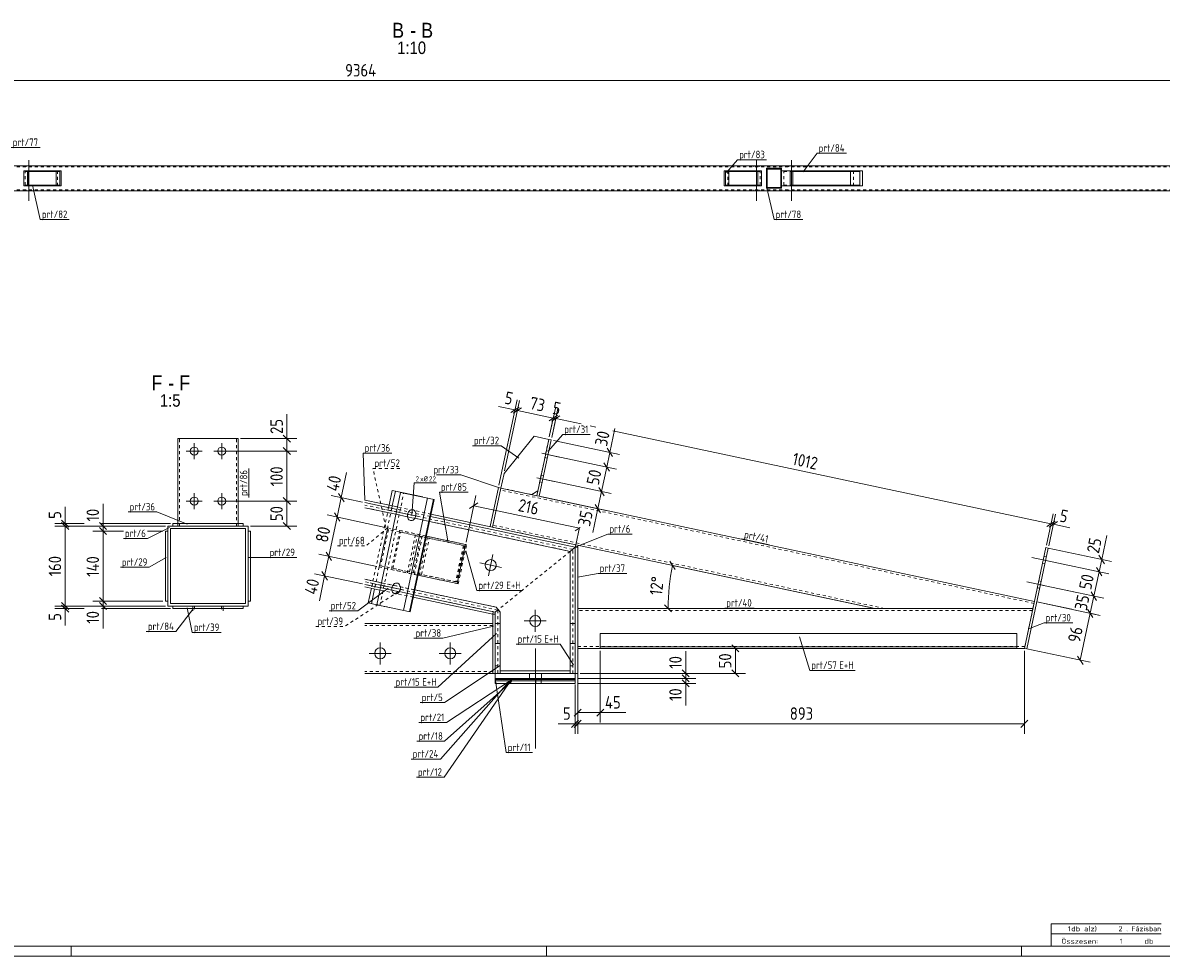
# Model space of a CAD drawing. Header units: millimetres. Extents: x 1 to 1188, y 1 to 840.
# Tile 3 of 7: x 409 to 864, y 1 to 374. Entities that reach past the tile are written whole.
import ezdxf

# ---------------------------------------------------------------- set-up
doc = ezdxf.new("R2010")
doc.units = ezdxf.units.MM
doc.header["$LTSCALE"] = 0.6
doc.linetypes.add('XKITLINE00', pattern=[0])
doc.linetypes.add('XKITLINE02', pattern=[4, 2, -2])
for name, color, linetype, lineweight in [('Bolt', 7, 'Continuous', 0), ('BoltMark', 3, 'Continuous', 0), ('DrawingSheet', 5, 'Continuous', 0), ('OtherObjectType', 1, 'Continuous', 0), ('Part', 2, 'Continuous', 0), ('PartMark', 3, 'Continuous', 0), ('Z-DIMENSIONS', 1, 'Continuous', 0)]:
    doc.layers.add(name, color=color, linetype=linetype, lineweight=lineweight)
doc.styles.add('ARIAL', font='ARIAL.TTF')
doc.styles.add('ISOCPEUR', font='ISOCPEUR.TTF')

msp = doc.modelspace()

# ---------------------------------------------------------------- linework, layer by layer
at = {"layer": 'Bolt', "color": 4, "linetype": 'XKITLINE00', "lineweight": 0}
for p, q in [((410.98, 319.44), (410.98, 303.19)), ((701.98, 319.44), (701.98, 303.19)), ((715.98, 319.44), (715.98, 303.19)), ((409.88, 317.19), (409.88, 316.79)), ((412.08, 317.19), (412.08, 316.79)), ((700.88, 317.19), (700.88, 316.79)), ((703.08, 317.19), (703.08, 316.79)), ((714.88, 317.19), (714.88, 316.79)), ((717.08, 317.19), (717.08, 316.79)), ((409.88, 307.59), (409.88, 307.19)), ((412.08, 307.59), (412.08, 307.19)), ((700.88, 307.59), (700.88, 307.19)), ((703.08, 307.59), (703.08, 307.19)), ((714.88, 307.59), (714.88, 307.19)), ((717.08, 307.59), (717.08, 307.19)), ((477.15, 199.85), (477.15, 206.25)), ((488.15, 199.85), (488.15, 206.25)), ((473.95, 203.05), (480.35, 203.05)), ((484.95, 203.05), (491.35, 203.05)), ((616.16, 202.17), (623.1, 200.69)), ((616.16, 202.17), (623.1, 200.69)), ((617.36, 200.48), (618.34, 200.27)), ((617.36, 200.48), (618.34, 200.27)), ((617.94, 203.22), (618.92, 203.01)), ((617.94, 203.22), (618.92, 203.01)), ((614.08, 192.39), (621.02, 190.91)), ((614.08, 192.39), (621.02, 190.91)), ((615.86, 193.44), (616.84, 193.23)), ((615.86, 193.44), (616.84, 193.23)), ((615.28, 190.7), (616.26, 190.49)), ((615.28, 190.7), (616.26, 190.49)), ((473.95, 183.05), (480.35, 183.05)), ((477.15, 179.85), (477.15, 186.25)), ((484.95, 183.05), (491.35, 183.05)), ((488.15, 179.85), (488.15, 186.25)), ((566.87, 176.86), (557.28, 178.9)), ((562.41, 177.75), (562.36, 177.38)), ((562.51, 178.12), (562.41, 177.75)), ((562.65, 178.46), (562.51, 178.12)), ((562.86, 178.82), (562.65, 178.46)), ((563.16, 179.16), (562.86, 178.82)), ((563.5, 179.41), (563.16, 179.16)), ((563.87, 179.58), (563.5, 179.41)), ((564.21, 179.63), (563.87, 179.58)), ((564.54, 179.6), (564.21, 179.63)), ((564.82, 179.51), (564.54, 179.6)), ((565.18, 179.28), (564.82, 179.51)), ((565.47, 178.93), (565.18, 179.28)), ((565.65, 178.59), (565.47, 178.93)), ((565.75, 178.25), (565.65, 178.59)), ((565.81, 177.9), (565.75, 178.25)), ((565.81, 177.52), (565.81, 177.9)), ((562.36, 177.38), (562.37, 177.01)), ((562.37, 177.01), (562.42, 176.65)), ((562.42, 176.65), (562.53, 176.31)), ((562.53, 176.31), (562.7, 175.97)), ((562.7, 175.97), (562.99, 175.63)), ((562.99, 175.63), (563.35, 175.39)), ((563.35, 175.39), (563.63, 175.3)), ((563.63, 175.3), (563.96, 175.27)), ((563.96, 175.27), (564.3, 175.33)), ((564.3, 175.33), (564.67, 175.49)), ((564.67, 175.49), (565.01, 175.74)), ((565.01, 175.74), (565.31, 176.08)), ((565.31, 176.08), (565.53, 176.44)), ((565.53, 176.44), (565.67, 176.79)), ((565.67, 176.79), (565.76, 177.15)), ((565.76, 177.15), (565.81, 177.52)), ((594.76, 153.15), (596.59, 161.76)), ((819.06, 159.04), (812.12, 160.51)), ((819.06, 159.04), (812.12, 160.51)), ((817.92, 160.71), (816.94, 160.92)), ((817.92, 160.71), (816.94, 160.92)), ((599.98, 156.54), (591.38, 158.37)), ((817.33, 157.97), (816.36, 158.18)), ((817.33, 157.97), (816.36, 158.18)), ((557.64, 150.23), (557.26, 150.07)), ((557.97, 150.29), (557.64, 150.23)), ((558.31, 150.26), (557.97, 150.29)), ((558.59, 150.17), (558.31, 150.26)), ((816.99, 149.26), (810.04, 150.73)), ((816.99, 149.26), (810.04, 150.73)), ((815.84, 150.93), (814.86, 151.14)), ((815.84, 150.93), (814.86, 151.14)), ((560.64, 147.51), (551.04, 149.55)), ((556.17, 148.41), (556.13, 148.03)), ((556.13, 148.03), (556.13, 147.66)), ((556.13, 147.66), (556.19, 147.3)), ((556.27, 148.77), (556.17, 148.41)), ((556.19, 147.3), (556.29, 146.97)), ((556.41, 149.12), (556.27, 148.77)), ((556.29, 146.97), (556.46, 146.63)), ((556.63, 149.48), (556.41, 149.12)), ((556.46, 146.63), (556.76, 146.28)), ((556.92, 149.81), (556.63, 149.48)), ((556.76, 146.28), (557.11, 146.05)), ((557.26, 150.07), (556.92, 149.81)), ((557.11, 146.05), (557.39, 145.96)), ((557.39, 145.96), (557.73, 145.93)), ((557.73, 145.93), (558.07, 145.98)), ((558.07, 145.98), (558.44, 146.14)), ((558.44, 146.14), (558.78, 146.4)), ((558.94, 149.93), (558.59, 150.17)), ((558.78, 146.4), (559.07, 146.74)), ((559.24, 149.59), (558.94, 149.93)), ((559.07, 146.74), (559.29, 147.1)), ((559.41, 149.24), (559.24, 149.59)), ((559.29, 147.1), (559.43, 147.44)), ((559.51, 148.91), (559.41, 149.24)), ((559.43, 147.44), (559.53, 147.81)), ((559.57, 148.55), (559.51, 148.91)), ((559.53, 147.81), (559.57, 148.18)), ((559.57, 148.18), (559.57, 148.55)), ((815.25, 148.19), (814.28, 148.4)), ((815.25, 148.19), (814.28, 148.4)), ((613.51, 139.5), (613.51, 130.7)), ((609.11, 135.1), (617.91, 135.1)), ((551.51, 117.75), (551.51, 126.55)), ((579.51, 117.75), (579.51, 126.55)), ((613.57, 84.16), (613.57, 124.16)), ((613.57, 84.15), (613.57, 124.15)), ((547.11, 122.15), (555.91, 122.15)), ((575.11, 122.15), (583.91, 122.15)), ((611.17, 112.16), (611.17, 114.16)), ((611.17, 112.15), (611.17, 114.15)), ((615.97, 112.16), (615.97, 114.16)), ((615.97, 112.15), (615.97, 114.15))]:
    msp.add_line(p, q, dxfattribs=at)
at = {"layer": 'Bolt', "color": 4, "linetype": 'XKITLINE02', "lineweight": 0}
for p, q in [((563.48, 177.59), (553.79, 179.65)), ((557.25, 148.25), (547.56, 150.31))]:
    msp.add_line(p, q, dxfattribs=at)
at = {"layer": 'Bolt', "color": 4, "linetype": 'XKITLINE00', "lineweight": 0}
for centre, radius in [((477.15, 203.05), 1.6), ((488.15, 203.05), 1.6), ((477.15, 183.05), 1.6), ((488.15, 183.05), 1.6), ((595.68, 157.45), 2.2), ((613.51, 135.1), 2.2), ((551.51, 122.15), 2.2), ((579.51, 122.15), 2.2)]:
    msp.add_circle(centre, radius, dxfattribs=at)
at = {"layer": 'BoltMark', "color": 4, "linetype": 'XKITLINE00', "lineweight": 0}
for p, q in [((564.09, 177.45), (565.07, 190.35)), ((565.07, 190.35), (574, 190.35))]:
    msp.add_line(p, q, dxfattribs=at)
at = {"layer": 'DrawingSheet', "color": 3, "linetype": 'XKITLINE00', "lineweight": 0}
msp.add_line((5, 5), (1184, 5), dxfattribs=at)
at = {"layer": 'DrawingSheet', "color": 2, "linetype": 'XKITLINE00', "lineweight": 0}
for p, q in [((428, 1), (428, 5)), ((618, 1), (618, 5)), ((808, 1), (808, 5)), ((1, 1), (1188, 1))]:
    msp.add_line(p, q, dxfattribs=at)
at = {"layer": 'OtherObjectType', "color": 7, "linetype": 'XKITLINE00', "lineweight": 0}
for p, q in [((819.84, 10), (819.84, 14)), ((819.84, 14), (863.84, 14)), ((819.84, 10), (863.84, 10)), ((819.85, 5.02), (819.84, 9.99)), ((819.84, 9.98), (863.74, 9.98)), ((819.89, 5.03), (863.79, 5.03))]:
    msp.add_line(p, q, dxfattribs=at)
at = {"layer": 'Part', "color": 2, "linetype": 'XKITLINE00', "lineweight": 0}
for p, q in [((995.47, 317.19), (75.5, 317.19)), ((409.01, 309.19), (409.01, 315.19)), ((423.89, 315.19), (409.01, 315.19)), ((410.42, 309.19), (410.42, 315.19)), ((410.93, 309.49), (410.93, 314.89)), ((410.93, 314.89), (423.39, 314.89)), ((421.98, 309.49), (421.98, 314.89)), ((423.39, 309.49), (423.39, 314.89)), ((423.89, 309.19), (423.89, 315.19)), ((689.05, 309.19), (689.05, 315.19)), ((689.05, 315.19), (703.93, 315.19)), ((689.56, 309.49), (689.56, 314.89)), ((702.02, 314.89), (689.56, 314.89)), ((690.97, 309.49), (690.97, 314.89)), ((702.02, 309.49), (702.02, 314.89)), ((702.52, 315.19), (702.52, 309.19)), ((703.93, 315.19), (703.93, 309.19)), ((711.97, 316.19), (705.97, 316.19)), ((705.97, 316.19), (705.97, 308.19)), ((711.67, 315.89), (706.27, 315.89)), ((706.27, 315.89), (706.27, 308.49)), ((711.67, 308.49), (711.67, 315.89)), ((711.97, 308.19), (711.97, 316.19)), ((744.32, 315.19), (711.97, 315.19)), ((715.47, 309.19), (715.47, 315.19)), ((716.56, 309.49), (716.56, 314.89)), ((716.56, 314.89), (743.23, 314.89)), ((739.63, 309.49), (739.63, 314.89)), ((743.23, 309.49), (743.23, 314.89)), ((744.32, 309.19), (744.32, 315.19)), ((995.47, 307.19), (75.5, 307.19)), ((423.89, 309.19), (409.01, 309.19)), ((423.39, 309.49), (410.93, 309.49)), ((703.93, 309.19), (689.05, 309.19)), ((689.56, 309.49), (702.02, 309.49)), ((705.97, 308.19), (711.97, 308.19)), ((711.67, 308.49), (706.27, 308.49)), ((744.32, 309.19), (711.97, 309.19)), ((743.23, 309.49), (716.56, 309.49)), ((470.65, 208.05), (470.65, 174.08)), ((494.65, 208.05), (470.65, 208.05)), ((494.65, 208.05), (494.65, 174.08)), ((601.01, 194.15), (613.03, 208.98)), ((613.03, 208.98), (618.9, 207.73)), ((618.9, 207.73), (614.12, 185.23)), ((619.88, 207.52), (615.1, 185.02)), ((619.88, 207.52), (618.9, 207.73)), ((599.77, 188.28), (601.01, 194.15)), ((556.31, 187.29), (555.07, 181.43)), ((568.5, 184.71), (556.31, 187.29)), ((557.56, 187.03), (556.32, 181.16)), ((598.79, 188.49), (595.46, 172.84)), ((599.77, 188.28), (596.44, 172.63)), ((596.44, 172.63), (599.77, 188.28)), ((599.77, 188.28), (598.79, 188.49)), ((614.12, 185.23), (599.77, 188.28)), ((614.53, 187.19), (612.16, 185.65)), ((558.45, 180.71), (545.4, 183.48)), ((558.24, 179.73), (545.4, 182.46)), ((558.24, 179.73), (545.4, 182.46)), ((550.13, 141.57), (559.69, 186.56)), ((573.05, 183.73), (559.69, 186.56)), ((560.8, 139.3), (570.36, 184.3)), ((563.21, 138.79), (572.78, 183.78)), ((563.48, 138.73), (573.05, 183.73)), ((615.1, 185.02), (614.12, 185.23)), ((813.11, 142.93), (615.1, 185.02)), ((557.82, 177.77), (545.4, 180.41)), ((554.86, 180.45), (554.86, 180.45)), ((556.11, 180.19), (556.11, 180.18)), ((629.72, 165.56), (571.8, 177.87)), ((466.65, 141.07), (466.65, 173.07)), ((466.65, 173.07), (498.65, 173.07)), ((468.65, 173.08), (468.65, 174.08)), ((468.65, 174.08), (496.65, 174.08)), ((468.65, 173.08), (468.65, 173.08)), ((468.65, 173.08), (496.65, 173.08)), ((470.65, 173.07), (470.65, 173.08)), ((494.65, 173.07), (494.65, 173.08)), ((496.65, 174.08), (496.65, 174.08)), ((496.65, 173.08), (496.65, 174.08)), ((498.65, 141.07), (498.65, 173.07)), ((627.51, 162.96), (571.18, 174.93)), ((629.51, 164.58), (571.59, 176.89)), ((629.51, 164.58), (571.6, 176.89)), ((465.65, 143.07), (465.65, 171.07)), ((465.65, 171.07), (466.65, 171.07)), ((466.65, 171.07), (466.65, 143.07)), ((467.65, 172.07), (467.65, 142.07)), ((497.65, 172.07), (467.65, 172.07)), ((497.65, 142.07), (497.65, 172.07)), ((498.65, 143.07), (498.65, 171.07)), ((498.65, 171.07), (499.65, 171.07)), ((499.65, 171.07), (499.65, 143.07)), ((569.93, 169.05), (585.63, 165.72)), ((582.3, 150.07), (585.63, 165.72)), ((629.51, 164.58), (627.51, 162.96)), ((629.51, 164.58), (627.51, 162.96)), ((629.72, 165.56), (629.51, 164.58)), ((629.51, 164.58), (630.51, 164.58)), ((629.51, 114.15), (629.51, 164.58)), ((749.27, 140.15), (629.72, 165.56)), ((630.51, 164.58), (630.51, 114.15)), ((809.12, 124.15), (817.69, 164.45)), ((818.67, 164.25), (810.1, 123.94)), ((817.69, 164.45), (818.67, 164.25)), ((627.51, 162.96), (627.51, 134.15)), ((552, 150.38), (545.4, 151.79)), ((566.6, 153.4), (582.3, 150.07)), ((551.59, 148.43), (545.4, 149.74)), ((551.38, 147.45), (545.4, 148.72)), ((548, 148.17), (546.75, 142.3)), ((549.25, 147.9), (548, 142.03)), ((597.92, 140.62), (565.36, 147.55)), ((465.65, 143.07), (466.65, 143.07)), ((467.65, 142.07), (497.65, 142.07)), ((499.65, 143.07), (498.65, 143.07)), ((550.13, 141.58), (546.75, 142.3)), ((550.13, 141.57), (563.48, 138.73)), ((596.51, 137.86), (564.73, 144.61)), ((597.51, 138.67), (564.94, 145.59)), ((466.65, 141.07), (498.65, 141.07)), ((468.65, 140.07), (468.65, 141.07)), ((468.65, 141.07), (496.65, 141.07)), ((496.65, 140.07), (468.65, 140.07)), ((476.65, 140.07), (476.65, 139.16)), ((488.65, 140.07), (488.65, 139.16)), ((496.65, 141.07), (496.65, 140.07)), ((596.72, 138.84), (596.51, 137.86)), ((596.51, 137.86), (596.51, 114.15)), ((597.51, 137.86), (596.51, 137.86)), ((598.72, 139.65), (597.51, 138.67)), ((598.72, 139.65), (597.51, 138.67)), ((597.51, 138.67), (597.51, 134.15)), ((599.51, 138.67), (597.92, 140.62)), ((599.51, 115.15), (599.51, 138.67)), ((812.52, 140.15), (630.51, 140.15)), ((812.52, 140.15), (749.27, 140.15)), ((596.51, 134.15), (545.4, 134.15)), ((597.5, 114.15), (597.5, 134.15)), ((597.5, 134.15), (599.5, 134.15)), ((599.5, 134.15), (599.5, 114.15)), ((627.5, 114.15), (627.5, 134.15)), ((627.5, 134.15), (629.5, 134.15)), ((629.5, 134.15), (629.5, 114.15)), ((639.51, 130.15), (639.51, 124.15)), ((639.51, 130.15), (806.12, 130.15)), ((806.12, 130.15), (806.12, 124.15)), ((597.5, 126.15), (599.5, 126.15)), ((627.5, 126.15), (629.5, 126.15)), ((639.51, 124.15), (630.51, 124.15)), ((806.12, 124.75), (639.51, 124.75)), ((806.12, 124.15), (639.51, 124.15)), ((809.12, 124.15), (806.12, 124.15)), ((810.1, 123.94), (809.12, 124.15)), ((596.51, 114.15), (545.4, 114.15)), ((597.5, 114.15), (596.51, 114.15)), ((597.5, 114.16), (629.5, 114.16)), ((597.5, 112.16), (597.5, 114.16)), ((599.5, 114.15), (597.5, 114.15)), ((627.5, 115.15), (599.51, 115.15)), ((629.5, 114.15), (627.5, 114.15)), ((629.5, 114.16), (629.5, 112.16)), ((629.5, 114.15), (629.51, 114.15)), ((629.51, 114.15), (629.5, 114.15)), ((630.51, 114.15), (629.51, 114.15)), ((629.51, 114.15), (629.51, 114.15)), ((597.5, 112.16), (629.5, 112.16)), ((629.5, 112.15), (597.5, 112.15)), ((597.5, 110.15), (597.5, 112.15)), ((597.5, 112.15), (629.44, 112.15)), ((597.5, 111.75), (597.5, 112.15)), ((597.5, 112.15), (629.44, 112.15)), ((597.5, 111.15), (597.5, 111.75)), ((597.5, 111.75), (629.44, 111.75)), ((597.5, 111.75), (629.44, 111.75)), ((597.5, 110.15), (597.5, 111.15)), ((629.44, 111.15), (597.5, 111.15)), ((597.5, 111.15), (629.44, 111.15)), ((629.44, 110.15), (597.5, 110.15)), ((597.5, 110.15), (629.44, 110.15)), ((629.44, 110.15), (629.44, 112.15)), ((629.44, 111.75), (629.44, 112.15)), ((629.44, 111.15), (629.44, 111.75)), ((629.44, 110.15), (629.44, 111.15))]:
    msp.add_line(p, q, dxfattribs=at)
at = {"layer": 'Part', "color": 7, "linetype": 'XKITLINE02', "lineweight": 0}
for p, q in [((995.47, 316.79), (75.5, 316.79)), ((410.93, 314.89), (409.52, 314.89)), ((409.52, 309.49), (409.52, 314.89)), ((422.48, 309.19), (422.48, 315.19)), ((690.46, 309.19), (690.46, 315.19)), ((703.43, 314.89), (702.02, 314.89)), ((703.43, 314.89), (702.02, 314.89)), ((703.43, 309.49), (703.43, 314.89)), ((711.87, 309.19), (711.87, 315.19)), ((711.97, 315.19), (711.87, 315.19)), ((716.56, 314.89), (712.95, 314.89)), ((712.95, 309.49), (712.95, 314.89)), ((740.71, 309.19), (740.71, 315.19)), ((995.47, 307.59), (75.5, 307.59)), ((410.93, 309.49), (409.52, 309.49)), ((703.43, 309.49), (702.02, 309.49)), ((711.97, 309.19), (711.87, 309.19)), ((716.56, 309.49), (712.95, 309.49)), ((471.25, 173.05), (471.25, 208.05)), ((494.05, 173.05), (494.05, 208.05)), ((618.9, 207.73), (614.53, 187.19)), ((812.95, 142.15), (599.6, 187.5)), ((612.16, 185.65), (599.77, 188.28)), ((551.37, 141.31), (560.93, 186.3)), ((615.1, 185.02), (614.12, 185.23)), ((628.51, 163.77), (545.4, 181.43)), ((545.4, 180.41), (627.51, 162.96)), ((554.86, 180.45), (548, 148.17)), ((556.11, 180.18), (549.25, 147.9)), ((555.07, 181.43), (554.86, 180.45)), ((556.32, 181.16), (556.11, 180.19)), ((571.18, 174.93), (557.82, 177.77)), ((571.6, 176.89), (558.24, 179.73)), ((571.59, 176.89), (558.24, 179.73)), ((571.8, 177.87), (558.45, 180.71)), ((468.65, 174.08), (468.65, 174.08)), ((468.65, 174.08), (496.65, 174.08)), ((468.65, 173.08), (496.65, 173.08)), ((470.65, 174.08), (470.65, 173.05)), ((470.65, 173.05), (470.65, 173.07)), ((494.65, 173.05), (470.65, 173.05)), ((471.25, 173.08), (471.25, 173.05)), ((494.05, 173.08), (494.05, 173.05)), ((494.65, 174.08), (494.65, 173.08)), ((494.65, 173.08), (494.65, 173.05)), ((494.65, 173.05), (494.65, 173.07)), ((496.65, 174.08), (496.65, 174.08)), ((753.12, 140.15), (596.61, 173.42)), ((551.12, 156.71), (554.45, 172.36)), ((554.77, 171.67), (551.7, 157.2)), ((554.45, 172.36), (586.04, 165.64)), ((585.16, 165.22), (554.77, 171.67)), ((559.33, 171.31), (556, 155.66)), ((556.58, 156.15), (559.66, 170.62)), ((569.93, 169.05), (559.33, 171.31)), ((559.66, 170.62), (584.75, 165.29)), ((562.37, 154.32), (565.7, 169.97)), ((563.26, 154.74), (566.34, 169.22)), ((564.76, 154.41), (567.84, 168.89)), ((565.09, 153.73), (568.41, 169.38)), ((567.14, 153.29), (570.47, 168.94)), ((569.66, 169.11), (569.93, 169.05)), ((595.46, 172.84), (596.44, 172.63)), ((629.72, 165.56), (596.44, 172.63)), ((568.03, 153.71), (571.1, 168.19)), ((584.75, 165.29), (581.67, 150.81)), ((585.16, 165.22), (582.08, 150.74)), ((582.72, 149.99), (586.04, 165.64)), ((629.51, 114.15), (629.51, 164.58)), ((627.51, 162.96), (608.25, 147.36)), ((627.51, 162.96), (608.25, 147.36)), ((627.51, 162.96), (627.51, 115.15)), ((628.51, 114.15), (628.51, 163.77)), ((582.72, 149.99), (551.12, 156.71)), ((551.7, 157.2), (563.26, 154.74)), ((566.6, 153.4), (556, 155.66)), ((556, 155.66), (566.6, 153.4)), ((581.67, 150.81), (556.58, 156.15)), ((597.92, 140.62), (545.4, 151.79)), ((598.51, 139.48), (545.4, 150.76)), ((565.36, 147.55), (552, 150.38)), ((582.08, 150.74), (563.26, 154.74)), ((596.72, 138.84), (545.4, 149.74)), ((564.73, 144.61), (551.38, 147.45)), ((564.94, 145.59), (551.59, 148.43)), ((608.13, 147.27), (598.72, 139.65)), ((608.13, 147.27), (598.72, 139.65)), ((558.93, 139.71), (550.13, 141.58)), ((551.37, 141.31), (550.13, 141.57)), ((812.52, 140.15), (813.11, 142.93)), ((476.65, 141.07), (476.65, 140.07)), ((476.65, 141.07), (488.65, 141.07)), ((477.25, 139.84), (477.25, 141.07)), ((488.05, 139.84), (488.05, 141.07)), ((488.65, 141.07), (488.65, 140.07)), ((597.51, 137.86), (597.51, 114.15)), ((599.51, 138.67), (597.92, 140.62)), ((598.51, 139.48), (598.51, 114.15)), ((599.51, 115.15), (599.51, 138.67)), ((630.51, 124.15), (630.51, 140.15)), ((812.35, 139.35), (630.51, 139.35)), ((812.52, 140.15), (809.12, 124.15)), ((596.51, 133.35), (545.4, 133.35)), ((596.51, 114.15), (596.51, 134.15)), ((599.51, 134.15), (597.51, 134.15)), ((597.51, 134.15), (597.51, 114.15)), ((597.51, 134.15), (597.51, 114.15)), ((599.51, 114.15), (599.51, 134.15)), ((629.51, 134.15), (627.51, 134.15)), ((627.51, 134.15), (627.51, 114.15)), ((627.51, 115.15), (627.51, 134.15)), ((629.51, 114.15), (629.51, 134.15)), ((639.51, 124.15), (639.51, 130.15)), ((639.51, 130.15), (806.12, 130.15)), ((806.12, 130.15), (806.12, 124.15)), ((599.51, 126.15), (597.51, 126.15)), ((629.51, 126.15), (627.51, 126.15)), ((809.29, 124.95), (630.51, 124.95)), ((806.12, 124.75), (639.51, 124.75)), ((806.12, 124.15), (639.51, 124.15)), ((806.12, 124.15), (639.51, 124.15)), ((596.51, 114.95), (545.4, 114.95)), ((597.5, 117.15), (599.5, 117.15)), ((629.5, 114.15), (597.5, 114.15)), ((597.5, 114.15), (597.51, 114.15)), ((597.51, 114.15), (597.5, 114.15)), ((597.51, 117.15), (599.51, 117.15)), ((597.51, 114.15), (599.51, 114.15)), ((597.51, 114.15), (629.51, 114.15)), ((629.5, 114.15), (597.51, 114.15)), ((597.51, 114.15), (597.51, 114.15)), ((598.51, 114.15), (598.51, 114.15)), ((627.51, 115.15), (599.51, 115.15)), ((627.5, 117.15), (629.5, 117.15)), ((627.51, 115.15), (627.5, 115.15)), ((627.5, 115.15), (627.51, 115.15)), ((627.51, 117.15), (629.51, 117.15)), ((629.51, 114.15), (627.51, 114.15)), ((628.51, 114.15), (628.51, 114.15)), ((597.5, 112.15), (597.5, 112.16)), ((597.5, 110.15), (597.5, 112.15)), ((597.5, 112.15), (597.5, 110.15)), ((597.5, 110.15), (597.5, 112.15)), ((597.5, 112.15), (597.5, 110.15)), ((597.5, 110.15), (597.5, 112.15)), ((597.5, 111.75), (597.5, 112.15)), ((597.5, 112.15), (597.5, 111.75)), ((597.5, 111.75), (597.5, 112.15)), ((597.5, 112.15), (597.5, 111.75)), ((597.5, 111.75), (597.5, 112.15)), ((597.5, 111.15), (597.5, 111.75)), ((597.5, 111.75), (597.5, 111.15)), ((597.5, 111.15), (597.5, 111.75)), ((597.5, 111.75), (597.5, 111.15)), ((597.5, 111.15), (597.5, 111.75)), ((597.5, 110.15), (597.5, 111.15)), ((597.5, 111.15), (597.5, 110.15)), ((597.5, 110.15), (597.5, 111.15)), ((597.5, 111.15), (597.5, 110.15)), ((597.5, 110.15), (597.5, 111.15)), ((613.71, 110.15), (613.71, 112.15)), ((613.71, 110.15), (613.71, 112.15)), ((613.71, 110.15), (613.71, 112.15)), ((613.71, 110.15), (613.71, 112.15)), ((613.71, 111.75), (613.71, 112.15)), ((613.71, 111.75), (613.71, 112.15)), ((613.71, 111.75), (613.71, 112.15)), ((613.71, 111.75), (613.71, 112.15)), ((613.71, 111.15), (613.71, 111.75)), ((613.71, 111.15), (613.71, 111.75)), ((613.71, 111.15), (613.71, 111.75)), ((613.71, 111.15), (613.71, 111.75)), ((613.71, 110.15), (613.71, 111.15)), ((613.71, 110.15), (613.71, 111.15)), ((613.71, 110.15), (613.71, 111.15)), ((613.71, 110.15), (613.71, 111.15)), ((615.91, 110.15), (615.91, 112.15)), ((615.91, 110.15), (615.91, 112.15)), ((615.91, 111.75), (615.91, 112.15)), ((615.91, 111.75), (615.91, 112.15)), ((615.91, 111.15), (615.91, 111.75)), ((615.91, 111.15), (615.91, 111.75)), ((615.91, 110.15), (615.91, 111.15)), ((615.91, 110.15), (615.91, 111.15)), ((629.44, 112.15), (629.44, 111.75)), ((629.44, 111.15), (629.44, 110.15)), ((629.5, 112.16), (629.5, 112.15))]:
    msp.add_line(p, q, dxfattribs=at)
at = {"layer": 'PartMark', "color": 7, "linetype": 'XKITLINE00', "lineweight": 0}
for p, q in [((403.99, 324.5), (415.51, 324.5)), ((689.98, 314.56), (694.44, 319.6)), ((694.44, 319.6), (705.96, 319.6)), ((720.68, 314.78), (726.18, 322.2)), ((726.18, 322.2), (737.95, 322.2)), ((412.5, 309.38), (415.6, 295.69)), ((706.15, 308.41), (708.99, 295.68)), ((415.6, 295.69), (427.12, 295.69)), ((708.99, 295.68), (720.51, 295.68)), ((618.66, 203.09), (624.53, 209.7)), ((624.53, 209.7), (635.53, 209.7)), ((588.36, 205.21), (599.87, 205.21)), ((606.94, 200.24), (599.87, 205.21)), ((544.69, 202.24), (556.2, 202.24)), ((545.4, 183.48), (544.69, 202.24)), ((498.95, 184.55), (498.95, 196.06)), ((574, 193.51), (583.7, 193.51)), ((598.79, 188.49), (583.7, 193.51)), ((575.21, 186.62), (586.72, 186.62)), ((578.7, 166.33), (575.21, 186.62)), ((450.67, 178.72), (462.18, 178.72)), ((474.31, 173.82), (462.18, 178.72)), ((467.2, 172.52), (458.5, 168.09)), ((629.51, 164.58), (642.56, 169.85)), ((642.56, 169.85), (652.27, 169.85)), ((448.8, 168.09), (458.5, 168.09)), ((696.11, 167.91), (707.12, 165.57)), ((465.91, 160.49), (459.15, 156.58)), ((498.91, 160.49), (506.64, 160.46)), ((506.64, 160.46), (518.15, 160.46)), ((585.72, 163.15), (590.16, 147.27)), ((447.63, 156.58), (459.15, 156.58)), ((630.36, 152.65), (638.68, 154.13)), ((638.68, 154.13), (650.19, 154.13)), ((554.73, 148.26), (542.6, 139.16)), ((590.16, 147.27), (608.25, 147.27)), ((476.83, 140.06), (469.76, 130.89)), ((474.31, 140.33), (476.38, 130.5)), ((531.09, 139.16), (542.6, 139.16)), ((689.25, 140.25), (701.02, 140.25)), ((596.77, 133.06), (576.54, 128.21)), ((811.1, 132.14), (816.97, 134.34)), ((816.97, 134.34), (828.48, 134.34)), ((457.99, 130.89), (469.76, 130.89)), ((476.38, 130.5), (487.89, 130.5)), ((565.02, 128.21), (576.54, 128.21)), ((597.97, 130.09), (574.6, 108.62)), ((719.12, 128.77), (723.29, 115.33)), ((605.87, 125.81), (623.44, 125.81)), ((628.81, 117.57), (623.44, 125.81)), ((599.51, 117.25), (577.23, 102.45)), ((723.29, 115.33), (741.37, 115.33)), ((603.95, 112.01), (575.68, 79.87)), ((603.95, 111.69), (577.02, 72.59)), ((603.95, 110.89), (577.22, 87.01)), ((603.95, 111.57), (577.97, 94.47)), ((597.5, 112.15), (601.92, 82.45)), ((557.03, 108.62), (574.6, 108.62)), ((567.52, 102.45), (577.23, 102.45)), ((566.97, 94.47), (577.97, 94.47)), ((566.22, 87.01), (577.22, 87.01)), ((601.92, 82.45), (612.4, 82.45)), ((563.91, 79.87), (575.68, 79.87)), ((566.02, 72.59), (577.02, 72.59))]:
    msp.add_line(p, q, dxfattribs=at)
at = {"layer": 'PartMark', "color": 7, "linetype": 'XKITLINE02', "lineweight": 0}
for p, q in [((548.61, 196.16), (560.12, 196.16)), ((553.78, 172.57), (548.61, 196.16)), ((554.45, 172.36), (545.91, 165.18)), ((534.4, 165.18), (545.91, 165.18)), ((558.77, 146.9), (537.34, 132.92)), ((525.83, 132.92), (537.34, 132.92))]:
    msp.add_line(p, q, dxfattribs=at)
at = {"layer": 'Z-DIMENSIONS', "color": 7, "linetype": 'XKITLINE00', "lineweight": 0}
for p, q in [((75.5, 351.29), (1011.94, 351.29)), ((599, 189.47), (606.24, 223.54)), ((601.22, 195.13), (607.22, 223.34)), ((601.22, 195.13), (607.22, 223.34)), ((605.39, 219.53), (598.78, 220.94)), ((605.39, 219.53), (598.78, 220.94)), ((607.06, 220.62), (603.71, 218.44)), ((608.04, 220.42), (604.69, 218.24)), ((608.04, 220.42), (604.69, 218.24)), ((605.39, 219.53), (606.36, 219.33)), ((606.36, 219.33), (620.72, 216.28)), ((619.11, 208.71), (621.57, 220.29)), ((620.09, 208.5), (622.55, 220.08)), ((514.18, 208.05), (514.18, 217.82)), ((514.18, 208.05), (514.18, 217.82)), ((622.39, 217.37), (619.04, 215.19)), ((621.43, 216.74), (619.04, 215.19)), ((619.11, 208.71), (620.84, 216.86)), ((623.37, 217.16), (620.02, 214.98)), ((622.41, 216.53), (620.02, 214.98)), ((620.09, 208.5), (621.82, 216.65)), ((620.72, 216.28), (621.7, 216.07)), ((621.7, 216.07), (631.9, 213.9)), ((512.77, 209.46), (515.6, 206.64)), ((635.53, 213.13), (637.71, 212.66)), ((643.32, 202.54), (645.35, 212.09)), ((643.32, 202.54), (645.35, 212.09)), ((644.55, 211.21), (819.71, 173.97)), ((495.65, 208.05), (518.18, 208.05)), ((514.18, 203.05), (514.18, 208.05)), ((620.86, 207.31), (647.24, 201.71)), ((489.15, 203.05), (518.18, 203.05)), ((489.15, 203.05), (518.18, 203.05)), ((512.77, 204.46), (515.6, 201.64)), ((512.77, 204.46), (515.6, 201.64)), ((514.18, 183.05), (514.18, 203.05)), ((619.61, 201.43), (645.99, 195.83)), ((619.61, 201.43), (645.99, 195.83)), ((642.07, 196.66), (643.32, 202.54)), ((642.23, 204.22), (644.41, 200.86)), ((639.99, 186.88), (642.07, 196.66)), ((640.98, 198.34), (643.16, 194.98)), ((640.98, 198.34), (643.16, 194.98)), ((535.95, 184.47), (538.07, 194.44)), ((535.95, 184.47), (538.07, 194.44)), ((617.53, 191.65), (643.91, 186.04)), ((617.53, 191.65), (643.91, 186.04)), ((638.54, 180.04), (639.99, 186.88)), ((638.9, 188.55), (641.08, 185.2)), ((639.23, 188.05), (641.08, 185.2)), ((489.15, 183.05), (518.18, 183.05)), ((489.15, 183.05), (518.18, 183.05)), ((512.77, 184.46), (515.6, 181.64)), ((512.77, 184.46), (515.6, 181.64)), ((514.18, 173.07), (514.18, 183.05)), ((544.42, 182.67), (531.94, 185.32)), ((534.28, 176.64), (535.95, 184.47)), ((534.86, 186.15), (537.04, 182.79)), ((585.84, 166.69), (589.78, 185.24)), ((590.6, 182.32), (587.25, 180.14)), ((616.07, 184.82), (642.45, 179.21)), ((425.54, 174.07), (425.54, 180.83)), ((425.54, 174.07), (425.54, 180.83)), ((440.68, 173.07), (440.68, 181.97)), ((440.68, 173.07), (440.68, 181.97)), ((533.19, 178.32), (535.37, 174.97)), ((533.19, 178.32), (535.37, 174.97)), ((588.93, 181.23), (631.14, 172.26)), ((638.54, 180.04), (636.51, 170.49)), ((638.54, 180.04), (636.51, 170.49)), ((637.45, 181.72), (639.63, 178.36)), ((817.9, 165.43), (820.57, 177.99)), ((817.9, 165.43), (820.56, 177.98)), ((818.87, 165.22), (821.54, 177.78)), ((433.08, 174.07), (421.44, 174.07)), ((465.65, 173.07), (421.44, 173.07)), ((465.65, 173.07), (421.44, 173.07)), ((424.13, 175.49), (426.96, 172.66)), ((424.13, 174.48), (426.96, 171.65)), ((424.13, 174.48), (426.96, 171.65)), ((425.54, 173.07), (425.54, 174.07)), ((425.54, 141.07), (425.54, 173.07)), ((465.65, 173.07), (436.58, 173.07)), ((439.26, 174.48), (442.09, 171.65)), ((467.65, 174.07), (440.08, 174.07)), ((440.68, 171.07), (440.68, 173.07)), ((499.65, 173.07), (518.18, 173.07)), ((512.77, 174.48), (515.6, 171.65)), ((553.47, 172.56), (530.27, 177.5)), ((553.47, 172.56), (530.27, 177.5)), ((530.96, 160.99), (534.28, 176.64)), ((821.39, 175.07), (818.04, 172.89)), ((821.39, 175.06), (818.04, 172.89)), ((822.37, 174.86), (819.01, 172.68)), ((819.71, 173.98), (820.69, 173.77)), ((820.69, 173.77), (827.3, 172.37)), ((820.69, 173.77), (827.3, 172.37)), ((448.8, 171.07), (436.58, 171.07)), ((448.8, 171.07), (436.58, 171.07)), ((439.26, 172.48), (442.09, 169.65)), ((439.26, 172.48), (442.09, 169.65)), ((440.68, 143.07), (440.68, 171.07)), ((464.65, 171.07), (458.5, 171.07)), ((464.65, 171.07), (458.5, 171.07)), ((631.45, 172.46), (629.46, 171.17)), ((629.72, 165.56), (631.19, 172.51)), ((840.02, 159.71), (842.05, 169.26)), ((840.02, 159.71), (842.05, 169.26)), ((818.67, 164.25), (843.93, 158.88)), ((550.14, 156.91), (526.95, 161.84)), ((550.14, 156.91), (526.95, 161.84)), ((529.29, 153.17), (530.96, 160.99)), ((529.87, 162.67), (532.04, 159.31)), ((529.87, 162.67), (532.04, 159.31)), ((817.62, 159.34), (842.89, 153.97)), ((817.62, 159.34), (842.89, 153.97)), ((838.93, 161.38), (841.11, 158.03)), ((838.98, 154.8), (840.02, 159.71)), ((528.2, 154.84), (530.38, 151.49)), ((667.33, 159.01), (669.51, 155.66)), ((748.29, 140.35), (668.42, 157.33)), ((668.42, 157.33), (749.27, 140.15)), ((836.9, 145.02), (838.98, 154.8)), ((837.89, 156.48), (840.07, 153.13)), ((837.89, 156.48), (840.07, 153.13)), ((544.42, 149.95), (525.28, 154.02)), ((529.29, 153.17), (527.17, 143.19)), ((529.29, 153.17), (527.17, 143.19)), ((815.55, 149.56), (829.46, 146.6)), ((815.55, 149.56), (840.81, 144.19)), ((835.81, 146.7), (837.99, 143.35)), ((836.13, 146.2), (837.99, 143.35)), ((424.13, 142.48), (426.96, 139.65)), ((424.13, 142.48), (426.96, 139.65)), ((424.13, 141.48), (426.96, 138.65)), ((464.65, 143.07), (436.58, 143.07)), ((464.65, 143.07), (436.58, 143.07)), ((439.26, 144.48), (442.09, 141.65)), ((439.26, 144.48), (442.09, 141.65)), ((439.26, 142.48), (442.09, 139.65)), ((440.68, 141.07), (440.68, 143.07)), ((665.2, 141.56), (668.03, 138.73)), ((814.09, 142.73), (839.36, 137.36)), ((814.09, 142.73), (828.01, 139.77)), ((835.44, 138.19), (836.9, 145.02)), ((836.31, 145.15), (840.81, 144.19)), ((465.65, 141.07), (421.44, 141.07)), ((465.65, 141.07), (421.44, 141.07)), ((433.08, 140.07), (421.44, 140.07)), ((425.54, 140.07), (425.54, 141.07)), ((425.54, 140.07), (425.54, 133.31)), ((425.54, 140.07), (425.54, 133.31)), ((465.65, 141.07), (436.58, 141.07)), ((467.65, 140.07), (440.08, 140.07)), ((440.68, 141.07), (440.68, 132.16)), ((440.68, 141.07), (440.68, 132.16)), ((666.61, 140.15), (749.27, 140.15)), ((831.45, 119.4), (835.44, 138.19)), ((834.35, 139.87), (836.53, 136.51)), ((834.86, 138.31), (839.36, 137.36)), ((834.98, 138.9), (836.53, 136.51)), ((630.51, 123.15), (630.51, 94.46)), ((631.51, 124.15), (697.52, 124.15)), ((639.51, 123.15), (639.51, 94.46)), ((673.66, 114.15), (673.66, 123.06)), ((673.66, 114.15), (673.66, 123.06)), ((692.11, 125.56), (694.93, 122.73)), ((693.52, 114.15), (693.52, 124.15)), ((809.12, 123.15), (809.12, 89.97)), ((810.1, 123.94), (835.36, 118.57)), ((830.36, 121.08), (832.54, 117.72)), ((631.51, 114.15), (697.52, 114.15)), ((631.51, 114.15), (677.66, 114.15)), ((672.24, 115.57), (675.07, 112.74)), ((673.66, 112.16), (673.66, 114.15)), ((692.11, 115.57), (694.93, 112.74)), ((629.44, 109.65), (629.44, 89.97)), ((630.44, 110.15), (677.66, 110.15)), ((630.5, 112.16), (677.66, 112.16)), ((630.5, 112.16), (677.66, 112.16)), ((630.51, 113.15), (630.51, 89.97)), ((630.51, 113.15), (630.51, 89.97)), ((672.24, 113.57), (675.07, 110.74)), ((672.24, 113.57), (675.07, 110.74)), ((672.24, 111.56), (675.07, 108.73)), ((673.66, 110.15), (673.66, 112.16)), ((673.66, 110.15), (673.66, 101.24)), ((673.66, 110.15), (673.66, 101.24)), ((631.92, 99.87), (629.09, 97.05)), ((630.51, 98.46), (639.51, 98.46)), ((640.92, 99.87), (638.1, 97.05)), ((639.51, 98.46), (649.7, 98.46)), ((639.51, 98.46), (649.7, 98.46)), ((629.44, 93.97), (622.68, 93.97)), ((629.44, 93.97), (622.68, 93.97)), ((630.86, 95.38), (628.03, 92.56)), ((631.92, 95.38), (629.09, 92.56)), ((631.92, 95.38), (629.09, 92.56)), ((629.44, 93.97), (630.51, 93.97)), ((630.51, 93.97), (809.12, 93.97)), ((810.53, 95.38), (807.71, 92.56))]:
    msp.add_line(p, q, dxfattribs=at)
msp.add_arc((749.27, 140.15), 82.66, 167.9999, 180, dxfattribs=at)
at = {"layer": 'Z-DIMENSIONS', "color": 3}
for p in [(605.39, 219.53), (606.36, 219.33), (606.36, 219.33), (620.72, 216.28), (620.72, 216.28), (621.7, 216.07), (621.7, 216.07), (514.18, 208.05), (514.18, 203.05), (514.18, 203.05), (643.32, 202.54), (642.07, 196.66), (642.07, 196.66), (639.99, 186.88), (639.99, 186.88), (514.18, 183.05), (514.18, 183.05), (535.95, 184.47), (588.93, 181.23), (638.54, 180.04), (425.54, 174.07), (425.54, 173.07), (425.54, 173.07), (440.68, 173.07), (514.18, 173.07), (534.28, 176.64), (534.28, 176.64), (819.71, 173.98), (819.71, 173.97), (820.69, 173.77), (440.68, 171.07), (440.68, 171.07), (631.14, 172.26), (530.96, 160.99), (530.96, 160.99), (840.02, 159.71), (838.98, 154.8), (838.98, 154.8), (529.29, 153.17), (440.68, 143.07), (440.68, 143.07), (836.9, 145.02), (836.9, 145.02), (425.54, 141.07), (425.54, 141.07), (425.54, 140.07), (440.68, 141.07), (835.44, 138.19), (835.44, 138.19), (693.52, 124.15), (831.45, 119.4), (673.66, 114.15), (693.52, 114.15), (673.66, 112.16), (673.66, 112.16), (673.66, 110.15), (630.51, 98.46), (639.51, 98.46), (629.44, 93.97), (630.51, 93.97), (630.51, 93.97), (809.12, 93.97)]:
    msp.add_point(p, dxfattribs=at)
at = {"layer": 'Z-DIMENSIONS', "color": 7}
for p in [(668.42, 157.33), (666.61, 140.15)]:
    msp.add_point(p, dxfattribs=at)

# ---------------------------------------------------------------- texts
at = {"layer": 'BoltMark', "color": 4, "style": 'ISOCPEUR', "width": 0.85}
for s, p in [('2', (565.67, 190.95)), ('xØ', (567.47, 190.95)), ('22', (570.99, 190.95))]:
    msp.add_text(s, height=2, dxfattribs=at).set_placement(p)
at = {"layer": 'OtherObjectType', "color": 6, "style": 'ARIAL', "width": 0.85}
for s, height, p in [('B', 6, (556.32, 368.39)), ('B', 6, (567.92, 368.39)), ('-', 6, (563.45, 368.39)), ('1:10', 5, (558.3, 361.89)), ('F', 6, (460.03, 227.32)), ('F', 6, (471.18, 227.32)), ('-', 6, (466.71, 227.32)), ('1:5', 5, (463.41, 220.82))]:
    msp.add_text(s, height=height, dxfattribs=at).set_placement(p)
at = {"layer": 'OtherObjectType', "color": 7, "style": 'ISOCPEUR'}
for s, width, p in [('1', 1.211571, (826.48, 11)), ('db a(z)', 1.211571, (827.84, 11)), ('2', 1.211571, (846.7, 11)), ('. Fázisban', 0.935, (849.84, 11)), ('Összesen:            db', 1.211571, (823.84, 6)), ('1', 1.211571, (847.19, 6))]:
    msp.add_text(s, height=2, dxfattribs=dict(at, width=width)).set_placement(p)
at = {"layer": 'PartMark', "color": 3, "style": 'ISOCPEUR', "width": 0.85}
for s, p in [('prt/77', (404.59, 325.1)), ('prt/83', (695.04, 320.2)), ('prt/84', (726.78, 322.8)), ('prt/82', (416.2, 296.29)), ('prt/78', (709.59, 296.28)), ('prt/31', (625.13, 210.3)), ('prt/36', (545.29, 202.84)), ('prt/32', (588.96, 205.81)), ('prt/52', (549.21, 196.76)), ('prt/33', (572.79, 194.11)), ('prt/85', (575.81, 187.22)), ('prt/36', (451.27, 179.32)), ('prt/6', (643.16, 170.45)), ('prt/6', (449.4, 168.69)), ('prt/68', (535, 165.78)), ('prt/29', (507.24, 161.06)), ('prt/29', (448.23, 157.18)), ('prt/37', (639.28, 154.73)), ('prt/29', (590.76, 147.87)), ('E+H', (601.97, 147.87)), ('prt/52', (531.69, 139.76)), ('prt/40', (689.85, 140.85)), ('prt/39', (526.43, 133.52)), ('prt/30', (817.57, 134.94)), ('prt/84', (458.59, 131.49)), ('prt/39', (476.98, 131.1)), ('prt/38', (565.62, 128.81)), ('prt/15', (606.47, 126.41)), ('E+H', (617.16, 126.41)), ('prt/57', (723.89, 115.93)), ('E+H', (735.1, 115.93)), ('prt/15', (557.63, 109.22)), ('E+H', (568.33, 109.22)), ('prt/5', (568.12, 103.05)), ('prt/21', (567.57, 95.07)), ('prt/18', (566.82, 87.61)), ('prt/24', (564.51, 80.47)), ('prt/11', (602.52, 83.05)), ('prt/12', (566.62, 73.19))]:
    msp.add_text(s, height=3, dxfattribs=at).set_placement(p)
for s, rotation, p in [('prt/86', 90.0002, (498.35, 185.15)), ('prt/41', -11.9977, (696.82, 168.37))]:
    msp.add_text(s, height=3, rotation=rotation, dxfattribs=at).set_placement(p)
at = {"layer": 'Z-DIMENSIONS', "color": 3, "style": 'ISOCPEUR', "width": 0.85}
for s, p in [('9364', (537.49, 352.89)), ('45', (641.38, 100.06)), ('5', (624.56, 95.57)), ('893', (715.3, 95.57))]:
    msp.add_text(s, height=5, dxfattribs=at).set_placement(p)
for s, rotation, p in [('5', -12.0035, (600.94, 222.11)), ('73', -12.0035, (610.93, 219.99)), ('5', -12.0035, (620.07, 218.05)), ('25', 90.0002, (512.58, 209.92)), ('30', 78.0025, (642.15, 204.7)), ('1012', -12.0035, (715.99, 197.66)), ('100', 90.0002, (512.58, 188.97)), ('50', 78.0025, (638.84, 189.16)), ('40', 78.0025, (534.77, 186.64)), ('216', -11.9977, (606.37, 179.16)), ('5', 90.0002, (423.94, 175.95)), ('10', 90.0002, (439.08, 174.94)), ('50', 90.0002, (512.58, 175.05)), ('35', 78.0025, (635.34, 172.66)), ('5', -12.0035, (822.86, 174.95)), ('80', 78.0025, (530.43, 166.21)), ('25', 78.0025, (838.84, 161.87)), ('160', 90.0002, (423.94, 152.99)), ('140', 90.0002, (439.08, 152.77)), ('40', 78.0025, (526, 145.36)), ('12°', 84.0013, (664.18, 145.2)), ('50', 78.0025, (835.75, 147.3)), ('35', 78.0025, (833.98, 139)), ('5', 90.0002, (423.94, 135.18)), ('10', 90.0002, (439.08, 134.04)), ('96', 78.0025, (831.26, 126.18)), ('10', 90.0002, (672.06, 116.03)), ('50', 90.0002, (691.92, 116.14)), ('10', 90.0002, (672.06, 103.11))]:
    msp.add_text(s, height=5, rotation=rotation, dxfattribs=at).set_placement(p)

doc.saveas('drawing.dxf')
